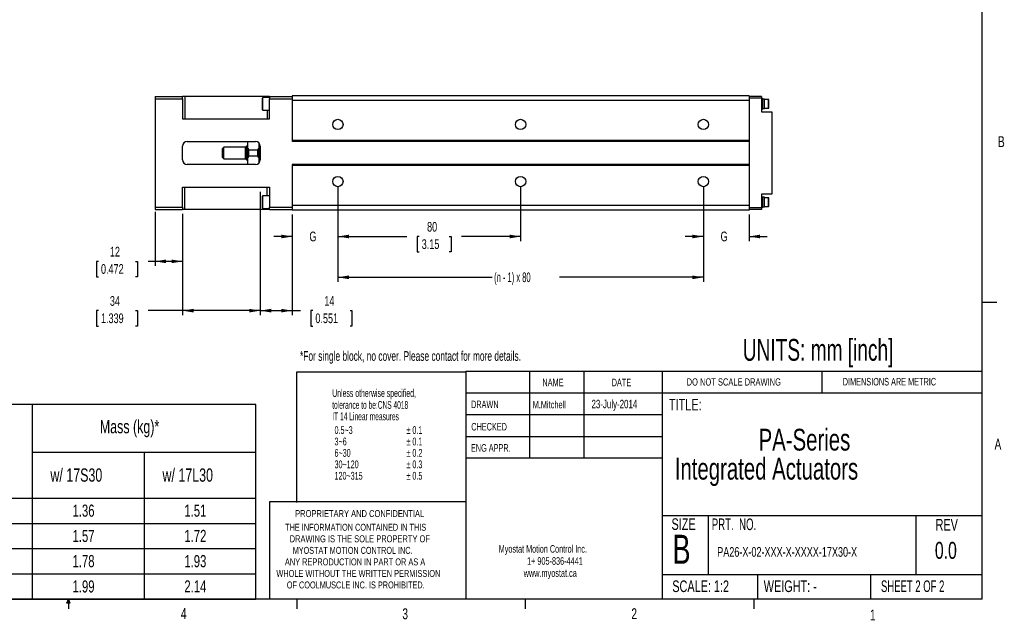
# Paper-space layout 'Layout1' of a CAD drawing. Extents: x 11 to 421, y 5 to 275.
# Tile 5 of 7: x 205 to 421, y 5 to 137. Entities that reach past the tile are written whole.
import ezdxf
from ezdxf.enums import TextEntityAlignment as Align

# ---------------------------------------------------------------- set-up
doc = ezdxf.new("R2010")
doc.units = 0
doc.layers.get('0').update_dxf_attribs({"linetype": 'CONTINUOUS'})
doc.layers.add('FORMAT', color=7, linetype='CONTINUOUS')
doc.dimstyles.new('SLDDIMSTYLE0', dxfattribs={"dimtxt": 2.116667, "dimasz": 2.4, "dimexe": 0, "dimexo": 0.0625, "dimgap": 0.529167, "dimtad": 0, "dimlfac": 2, "dimrnd": 1e-09, "dimzin": 12, "dimsah": 1, "dimcen": 0.09, "dimazin": 3, "dimtfac": 1, "dimtofl": 0, "dimtmove": 0, "dimatfit": 3})
doc.dimstyles.new('SLDDIMSTYLE1', dxfattribs={"dimtxt": 2.116667, "dimasz": 2.4, "dimexe": 0, "dimexo": 0.0625, "dimgap": 0.529167, "dimtad": 0, "dimlfac": 2, "dimrnd": 1e-09, "dimzin": 12, "dimsah": 1, "dimcen": 0.09, "dimazin": 3, "dimtfac": 1, "dimtmove": 0, "dimatfit": 3})

# ---------------------------------------------------------------- blocks, each defined once
blk = doc.blocks.new('SW_NOTE_4')
at = {"color": 0, "linetype": 'CONTINUOUS'}
for s, width, p in [('Myostat Motion Control Inc.', 0.661111, (0, 0)), ('1+ 905-836-4441', 0.7, (6.2, -2.65)), ('www.myostat.ca', 0.7, (5.47, -5.3))]:
    blk.add_text(s, height=1.651, dxfattribs=dict(at, width=width)).set_placement(p, align=Align.BOTTOM_LEFT)
blk = doc.blocks.new('SW_NOTE_5')
at = {"color": 0, "linetype": 'CONTINUOUS'}
for s, width, p in [('THE INFORMATION CONTAINED IN THIS', 0.657576, (0, 0)), ('DRAWING IS THE SOLE PROPERTY OF', 0.643548, (1, -2.52)), ('MYOSTAT MOTION CONTROL INC. ', 0.65, (1.67, -5.05)), ('ANY REPRODUCTION IN PART OR AS A', 0.634375, (-0.04, -7.57)), ('WHOLE WITHOUT THE WRITTEN PERMISSION', 0.661111, (-1.91, -10.1)), ('OF COOLMUSCLE INC. IS PROHIBITED.', 0.657576, (0.37, -12.62))]:
    blk.add_text(s, height=1.524, dxfattribs=dict(at, width=width)).set_placement(p, align=Align.BOTTOM_LEFT)
blk = doc.blocks.new('SW_NOTE_6')
at = {"color": 0, "linetype": 'CONTINUOUS', "width": 0.7}
for s, height, p in [('PA-Series', 4.763, (0, 0)), ('Integrated Actuators', 4.7625, (-18.35, -6.35))]:
    blk.add_text(s, height=height, dxfattribs=at).set_placement(p, align=Align.BOTTOM_LEFT)
blk = doc.blocks.new('SW_TABLEANNOTATION_3')
at = {"color": 0, "linetype": 'CONTINUOUS'}
for p, q in [((241.04, 0), (0, 0)), ((192.1, 0), (192.1, -42.56)), ((241.04, -42.56), (241.04, 0)), ((192.1, -10.4), (241.04, -10.4)), ((216.57, -10.4), (216.57, -42.56)), ((0, -20.46), (241.04, -20.46)), ((0, -25.98), (241.04, -25.98)), ((0, -31.51), (241.04, -31.51)), ((0, -37.03), (241.04, -37.03)), ((0, -42.56), (241.04, -42.56))]:
    blk.add_line(p, q, dxfattribs=at)
at = {"color": 0, "linetype": 'CONTINUOUS', "width": 0.7}
for s, height, p in [('Mass (kg)*', 2.91, (206.89, -7.14)), ('w/ 17S30', 2.91, (196.07, -17.73)), ('w/ 17L30', 2.91, (220.61, -17.73)), ('1.36', 2.646, (200.91, -25.31)), ('1.51', 2.646, (225.39, -25.31)), ('1.57', 2.646, (200.91, -30.84)), ('1.72', 2.646, (225.39, -30.84)), ('1.78', 2.646, (200.91, -36.36)), ('1.93', 2.646, (225.39, -36.36)), ('1.99', 2.646, (200.91, -41.89)), ('2.14', 2.646, (225.39, -41.89))]:
    blk.add_text(s, height=height, dxfattribs=at).set_placement(p, align=Align.BOTTOM_LEFT)
blk = doc.blocks.new('_D_77')
at = {"color": 7, "linetype": 'CONTINUOUS'}
for p, q in [((274.91, 100.34), (274.91, 88.31)), ((314.91, 100.34), (314.91, 88.31)), ((274.91, 89.31), (289.99, 89.31)), ((292.72, 89.31), (292.29, 89.31)), ((292.29, 89.31), (292.29, 85.95)), ((299.27, 89.31), (299.7, 89.31)), ((299.7, 89.31), (299.7, 85.95)), ((314.91, 89.31), (302, 89.31)), ((292.29, 85.95), (292.72, 85.95)), ((299.7, 85.95), (299.27, 85.95))]:
    blk.add_line(p, q, dxfattribs=at)
for points in [[(274.91, 89.31), (277.31, 88.91), (277.31, 89.71)], [(314.91, 89.31), (312.51, 89.71), (312.51, 88.91)]]:
    blk.add_solid(points, dxfattribs=at)
at = {"color": 7, "linetype": 'CONTINUOUS', "width": 0.7}
for s, p in [('80', (294.43, 89.74, 38.83)), ('3.15', (293.26, 85.95, 38.83))]:
    blk.add_text(s, height=2.117, dxfattribs=at).set_placement(p, align=Align.BOTTOM_LEFT)
blk = doc.blocks.new('_D_78')
at = {"color": 7, "linetype": 'CONTINUOUS'}
for p, q in [((274.91, 100.34), (274.91, 79.38)), ((354.91, 100.34), (354.91, 79.38)), ((274.91, 80.38), (308.7, 80.38)), ((354.91, 80.38), (323.44, 80.38))]:
    blk.add_line(p, q, dxfattribs=at)
for points in [[(274.91, 80.38), (277.31, 79.98), (277.31, 80.78)], [(354.91, 80.38), (352.51, 80.78), (352.51, 79.98)]]:
    blk.add_solid(points, dxfattribs=at)
at = {"color": 7, "linetype": 'CONTINUOUS', "width": 0.583333}
blk.add_text('(n - 1) x 80', height=2.1167, dxfattribs=at).set_placement((309.11, 78.7, 38.83), align=Align.BOTTOM_LEFT)
blk = doc.blocks.new('_D_79')
at = {"color": 7, "linetype": 'CONTINUOUS'}
for p, q in [((354.91, 100.34), (354.91, 88.31)), ((364.91, 94.09), (364.91, 88.31)), ((354.91, 89.31), (350.91, 89.31)), ((364.91, 89.31), (368.91, 89.31))]:
    blk.add_line(p, q, dxfattribs=at)
for points in [[(354.91, 89.31), (352.51, 89.71), (352.51, 88.91)], [(364.91, 89.31), (367.31, 88.91), (367.31, 89.71)]]:
    blk.add_solid(points, dxfattribs=at)
at = {"color": 7, "linetype": 'CONTINUOUS', "width": 0.7}
blk.add_text('G', height=2.12, dxfattribs=at).set_placement((358.68, 87.63, 38.83), align=Align.BOTTOM_LEFT)
blk = doc.blocks.new('_D_80')
at = {"color": 7, "linetype": 'CONTINUOUS'}
for p, q in [((274.91, 100.34), (274.91, 88.31)), ((264.91, 94.09), (264.91, 88.31)), ((264.91, 89.31), (260.91, 89.31)), ((274.91, 89.31), (278.91, 89.31))]:
    blk.add_line(p, q, dxfattribs=at)
for points in [[(264.91, 89.31), (262.51, 89.71), (262.51, 88.91)], [(274.91, 89.31), (277.31, 88.91), (277.31, 89.71)]]:
    blk.add_solid(points, dxfattribs=at)
at = {"color": 7, "linetype": 'CONTINUOUS', "width": 0.7}
blk.add_text('G', height=2.12, dxfattribs=at).set_placement((268.68, 87.63, 38.83), align=Align.BOTTOM_LEFT)
blk = doc.blocks.new('_D_81')
at = {"color": 7, "linetype": 'CONTINUOUS'}
for p, q in [((257.91, 99.09), (257.91, 72.09)), ((264.91, 94.09), (264.91, 72.09)), ((257.91, 73.09), (264.91, 73.09)), ((264.91, 73.09), (266.72, 73.09)), ((269.45, 73.09), (269.02, 73.09)), ((269.02, 73.09), (269.02, 69.72)), ((277.56, 73.09), (277.99, 73.09)), ((277.99, 73.09), (277.99, 69.72)), ((269.02, 69.72), (269.45, 69.72)), ((277.99, 69.72), (277.56, 69.72))]:
    blk.add_line(p, q, dxfattribs=at)
for points in [[(257.91, 73.09), (260.31, 72.69), (260.31, 73.49)], [(264.91, 73.09), (262.51, 73.49), (262.51, 72.69)]]:
    blk.add_solid(points, dxfattribs=at)
at = {"color": 7, "linetype": 'CONTINUOUS', "width": 0.7}
for s, p in [('14', (271.94, 73.51, 38.83)), ('0.551', (269.98, 69.72, 38.83))]:
    blk.add_text(s, height=2.117, dxfattribs=at).set_placement(p, align=Align.BOTTOM_LEFT)
blk = doc.blocks.new('_D_82')
at = {"color": 7, "linetype": 'CONTINUOUS'}
for p, q in [((257.91, 99.09), (257.91, 72.09)), ((240.91, 94.24), (240.91, 72.09)), ((222.51, 73.09), (222.08, 73.09)), ((222.08, 73.09), (222.08, 69.72)), ((230.62, 73.09), (231.05, 73.09)), ((231.05, 73.09), (231.05, 69.72)), ((240.91, 73.09), (233.35, 73.09)), ((257.91, 73.09), (240.91, 73.09)), ((222.08, 69.72), (222.51, 69.72)), ((231.05, 69.72), (230.62, 69.72))]:
    blk.add_line(p, q, dxfattribs=at)
for points in [[(240.91, 73.09), (243.31, 72.69), (243.31, 73.49)], [(257.91, 73.09), (255.51, 73.49), (255.51, 72.69)]]:
    blk.add_solid(points, dxfattribs=at)
at = {"color": 7, "linetype": 'CONTINUOUS', "width": 0.7}
for s, p in [('34', (225, 73.51, 38.83)), ('1.339', (223.05, 69.72, 38.83))]:
    blk.add_text(s, height=2.117, dxfattribs=at).set_placement(p, align=Align.BOTTOM_LEFT)
blk = doc.blocks.new('_D_83')
at = {"color": 7, "linetype": 'CONTINUOUS'}
for p, q in [((234.91, 94.74), (234.91, 82.87)), ((240.91, 94.24), (240.91, 82.87)), ((222.51, 83.87), (222.08, 83.87)), ((222.08, 83.87), (222.08, 80.51)), ((230.62, 83.87), (231.05, 83.87)), ((231.05, 83.87), (231.05, 80.51)), ((234.91, 83.87), (233.35, 83.87)), ((240.91, 83.87), (234.91, 83.87)), ((222.08, 80.51), (222.51, 80.51)), ((231.05, 80.51), (230.62, 80.51))]:
    blk.add_line(p, q, dxfattribs=at)
for points in [[(234.91, 83.87), (237.31, 83.47), (237.31, 84.27)], [(240.91, 83.87), (238.51, 84.27), (238.51, 83.47)]]:
    blk.add_solid(points, dxfattribs=at)
at = {"color": 7, "linetype": 'CONTINUOUS', "width": 0.7}
for s, p in [('12', (225, 84.3, 38.83)), ('0.472', (223.05, 80.51, 38.83))]:
    blk.add_text(s, height=2.117, dxfattribs=at).set_placement(p, align=Align.BOTTOM_LEFT)

psp = doc.layouts.get("Layout1")

# ---------------------------------------------------------------- linework, layer by layer
at = {"color": 7, "linetype": 'CONTINUOUS'}
for p, q in [((415.9568, 9.9587), (415.9568, 270.3087)), ((234.906, 119.9352), (240.906, 119.9352)), ((234.906, 119.9352), (234.906, 119.4352)), ((234.906, 119.4352), (240.906, 119.4352)), ((234.906, 119.4352), (234.906, 95.7352)), ((240.906, 119.4352), (240.906, 119.9352)), ((241.406, 119.9352), (240.906, 119.9352)), ((240.906, 119.4352), (240.906, 115.0852)), ((241.406, 119.9352), (241.406, 115.0852)), ((259.406, 119.9352), (241.406, 119.9352)), ((258.406, 117.0602), (258.406, 119.6102)), ((259.906, 119.7102), (258.506, 119.7102)), ((259.906, 119.9352), (259.406, 119.9352)), ((259.906, 119.9352), (264.906, 119.9352)), ((259.906, 119.9352), (259.906, 119.4352)), ((259.906, 115.0852), (259.906, 119.4352)), ((259.906, 119.4352), (264.906, 119.4352)), ((364.906, 120.0852), (264.906, 120.0852)), ((264.906, 120.0852), (264.906, 119.0852)), ((364.906, 119.0852), (264.906, 119.0852)), ((264.906, 119.0852), (264.906, 110.3352)), ((364.906, 120.0852), (364.906, 119.0852)), ((367.656, 119.9352), (364.906, 119.9352)), ((367.656, 119.5602), (364.906, 119.5602)), ((364.906, 119.0852), (364.906, 110.3352)), ((367.656, 119.9352), (367.656, 119.5602)), ((367.656, 119.5602), (367.656, 116.5852)), ((367.906, 119.4102), (367.656, 119.4102)), ((367.906, 117.2602), (367.906, 119.4102)), ((368.256, 119.3852), (367.906, 119.3852)), ((368.256, 117.2852), (368.256, 119.3852)), ((369.156, 119.2852), (368.256, 119.2852)), ((369.256, 117.4852), (369.256, 119.1852)), ((258.506, 116.9602), (259.906, 116.9602)), ((367.656, 117.2602), (367.906, 117.2602)), ((367.656, 116.5852), (369.906, 116.5852)), ((367.906, 117.2852), (368.256, 117.2852)), ((368.256, 117.3852), (369.156, 117.3852)), ((369.906, 116.5852), (369.906, 98.5852)), ((240.906, 115.0852), (259.906, 115.0852)), ((241.906, 110.0852), (256.906, 110.0852)), ((255.156, 110.0852), (255.156, 108.6132)), ((364.906, 110.3352), (264.906, 110.3352)), ((264.906, 110.3352), (264.906, 110.0852)), ((364.906, 110.0852), (264.906, 110.0852)), ((364.906, 110.3352), (364.906, 110.0852)), ((364.906, 110.0852), (364.906, 105.0852)), ((240.906, 106.0852), (240.906, 109.0852)), ((249.906, 108.8352), (249.656, 108.5852)), ((249.656, 106.5852), (249.656, 108.5852)), ((254.656, 108.8352), (249.906, 108.8352)), ((249.906, 106.3352), (249.906, 108.8352)), ((254.906, 109.0852), (254.656, 108.8352)), ((254.656, 106.3352), (254.656, 108.8352)), ((255.156, 109.0852), (254.906, 109.0852)), ((254.906, 106.0852), (254.906, 109.0852)), ((255.156, 106.5572), (255.156, 108.6132)), ((255.156, 108.6132), (255.406, 108.2677)), ((255.406, 106.9028), (255.406, 108.2677)), ((255.406, 108.2677), (257.406, 108.2677)), ((257.406, 106.9028), (257.406, 108.2677)), ((257.656, 108.6132), (257.656, 109.7467)), ((257.656, 106.5572), (257.656, 108.6132)), ((257.906, 109.0852), (257.906, 106.0852)), ((249.656, 106.5852), (249.906, 106.3352)), ((249.906, 106.3352), (254.656, 106.3352)), ((254.656, 106.3352), (254.906, 106.0852)), ((254.906, 106.0852), (255.156, 106.0852)), ((255.156, 106.5572), (255.156, 105.0852)), ((257.406, 106.9028), (255.406, 106.9028)), ((257.656, 106.5572), (257.406, 106.9028)), ((257.656, 105.4238), (257.656, 106.5572)), ((256.906, 105.0852), (241.906, 105.0852)), ((364.906, 105.0852), (264.906, 105.0852)), ((264.906, 105.0852), (264.906, 104.8352)), ((364.906, 104.8352), (264.906, 104.8352)), ((264.906, 104.8352), (264.906, 96.0852)), ((364.906, 105.0852), (364.906, 104.8352)), ((364.906, 104.8352), (364.906, 96.0852)), ((240.906, 100.0852), (259.906, 100.0852)), ((240.906, 95.7352), (240.906, 100.0852)), ((241.406, 95.2352), (241.406, 100.0852)), ((259.906, 100.0852), (259.906, 95.7352)), ((258.406, 95.5602), (258.406, 98.1102)), ((259.906, 98.2102), (258.506, 98.2102)), ((369.906, 98.5852), (367.656, 98.5852)), ((367.656, 98.5852), (367.656, 95.6102)), ((367.906, 97.9102), (367.656, 97.9102)), ((367.906, 95.7602), (367.906, 97.9102)), ((368.256, 97.8852), (367.906, 97.8852)), ((368.256, 95.7852), (368.256, 97.8852)), ((369.156, 97.7852), (368.256, 97.7852)), ((369.256, 95.9852), (369.256, 97.6852)), ((234.906, 95.7352), (240.906, 95.7352)), ((234.906, 95.7352), (234.906, 95.2352)), ((234.906, 95.2352), (240.906, 95.2352)), ((240.906, 95.7352), (240.906, 95.2352)), ((241.406, 95.2352), (240.906, 95.2352)), ((259.406, 95.2352), (241.406, 95.2352)), ((258.506, 95.4602), (259.906, 95.4602)), ((259.906, 95.2352), (259.406, 95.2352)), ((259.906, 95.7352), (264.906, 95.7352)), ((259.906, 95.2352), (259.906, 95.7352)), ((259.906, 95.2352), (264.906, 95.2352)), ((364.906, 96.0852), (264.906, 96.0852)), ((264.906, 96.0852), (264.906, 95.0852)), ((364.906, 95.0852), (264.906, 95.0852)), ((364.906, 96.0852), (364.906, 95.0852)), ((367.656, 95.6102), (364.906, 95.6102)), ((367.656, 95.2352), (364.906, 95.2352)), ((367.656, 95.7602), (367.906, 95.7602)), ((367.656, 95.6102), (367.656, 95.2352)), ((367.906, 95.7852), (368.256, 95.7852)), ((368.256, 95.8852), (369.156, 95.8852)), ((415.9568, 74.9374), (419.1318, 74.9374)), ((302.9194, 59.8531), (415.9568, 59.8531)), ((302.9194, 59.8531), (302.9194, 9.9587)), ((316.8169, 59.8531), (316.8169, 40.8031)), ((328.7175, 59.8531), (328.7175, 40.8031)), ((345.8853, 59.8531), (345.8853, 9.9587)), ((380.921, 55.0906), (380.921, 59.8531)), ((302.9194, 55.0906), (415.9568, 55.0906)), ((302.9194, 50.3281), (345.8853, 50.3281)), ((302.9194, 45.5656), (345.8853, 45.5656)), ((345.8853, 40.8031), (302.9194, 40.8031)), ((259.9535, 31.2781), (259.9535, 9.9587)), ((302.9194, 31.2781), (259.9535, 31.2781)), ((345.8853, 28.2432), (415.9568, 28.2432)), ((355.9321, 28.2432), (355.9321, 15.366)), ((401.4296, 28.2432), (401.4296, 15.366)), ((345.8853, 15.366), (415.9568, 15.366)), ((366.793, 15.366), (366.793, 9.9587)), ((391.4795, 15.366), (391.4795, 9.9587)), ((415.9568, 9.9587), (15.9068, 9.9587)), ((215.5889, 9.0805), (215.9254, 9.9587)), ((216.2443, 9.0805), (215.5889, 9.0805)), ((215.9254, 9.9587), (215.9254, 7.8048)), ((215.9254, 9.9587), (216.2443, 9.0805)), ((265.9317, 9.9587), (265.9317, 7.8048)), ((315.9379, 9.9587), (315.9379, 7.8048)), ((365.9442, 9.9587), (365.9442, 7.8048))]:
    psp.add_line(p, q, dxfattribs=at)
at = {"color": 8, "linetype": 'CONTINUOUS'}
for p, q in [((258.506, 116.9602), (258.506, 119.7102)), ((259.406, 119.9352), (259.406, 119.7102)), ((369.156, 117.3852), (369.156, 119.2852)), ((259.406, 116.9602), (259.406, 115.0852)), ((259.406, 98.2102), (259.406, 100.0852)), ((258.506, 95.4602), (258.506, 98.2102)), ((369.156, 95.8852), (369.156, 97.7852)), ((259.406, 95.2352), (259.406, 95.4602))]:
    psp.add_line(p, q, dxfattribs=at)
at = {"color": 7, "linetype": 'CONTINUOUS', "flags": 128}
for points in [[(257.406, 108.2677), (257.618, 108.5558), (257.656, 108.6132)], [(255.406, 106.9028), (255.194, 106.6146), (255.156, 106.5572)]]:
    psp.add_lwpolyline(points, dxfattribs=at)
at = {"color": 7, "linetype": 'CONTINUOUS'}
for centre in [(274.906, 113.8352), (314.906, 113.8352), (354.906, 113.8352), (274.906, 101.3352), (314.906, 101.3352), (354.906, 101.3352)]:
    psp.add_circle(centre, 1.125, dxfattribs=at)
for centre, radius, start, end in [((258.506, 119.6102), 0.1, 90, 180), ((369.156, 119.1852), 0.1, 360, 90), ((258.506, 117.0602), 0.1, 180, 270), ((369.156, 117.4852), 0.1, 270, 0), ((241.906, 109.0852), 1, 90, 180), ((256.906, 109.0852), 1, 0, 90), ((241.906, 106.0852), 1, 180, 270), ((256.906, 106.0852), 1, 270, 360), ((258.506, 98.1102), 0.1, 90, 180), ((369.156, 97.6852), 0.1, 360, 90), ((258.506, 95.5602), 0.1, 180, 270), ((369.156, 95.9852), 0.1, 270, 0)]:
    psp.add_arc(centre, radius, start, end, dxfattribs=at)
at = {"layer": 'FORMAT'}
for p, q in [((265.9386, 31.1238), (265.9386, 59.6988)), ((265.9386, 59.6988), (302.9263, 59.6988))]:
    psp.add_line(p, q, dxfattribs=at)

# ---------------------------------------------------------------- block references
at = {"color": 7, "linetype": 'CONTINUOUS'}
for name, p in [('SW_TABLEANNOTATION_3', (15.9068, 52.517)), ('SW_NOTE_6', (367.0019, 41.0408)), ('SW_NOTE_5', (263.3542, 24.4643)), ('SW_NOTE_4', (310.1127, 19.6351))]:
    psp.add_blockref(name, p, dxfattribs=at)

# ---------------------------------------------------------------- texts
for s, height, width, p in [('B', 2.3813, 0.7, (419.3916, 108.1592)), ('UNITS: mm [inch]', 4.7625, 0.65625, (363.5387, 60.6923)), ('*For single block, no cover. Please contact for more details.', 2.116667, 0.648361, (266.6283, 61.4713)), ('NAME', 1.651, 0.7, (319.6806, 56.0534)), ('DATE', 1.651, 0.7, (334.8453, 56.0534)), ('DO NOT SCALE DRAWING', 1.5875, 0.6475, (351.2507, 56.2122)), ('DIMENSIONS ARE METRIC', 1.651, 0.666667, (385.4163, 56.2211)), ('Unless otherwise specified,', 1.7, 0.532164, (273.6707, 53.6934)), ('tolerance to be:CNS 4018 ', 1.7, 0.508421, (273.6707, 51.0949)), ('DRAWN', 1.651, 0.7, (304.0533, 51.2532)), ('M.Mitchell', 1.5875, 0.7, (317.539, 51.2443)), ('23-July-2014', 1.852083, 0.7, (330.4229, 51.1664)), ('TITLE:', 2.54, 0.7, (347.3752, 50.4806)), ('IT 14 Linear measures', 1.7, 0.513158, (273.6707, 48.5949)), ('0.5~3', 1.7, 0.552632, (274.1707, 45.5949)), ('± 0.1', 1.7, 0.552632, (289.9207, 45.5949)), ('CHECKED', 1.651, 0.7, (304.1075, 46.3672)), ('3~6', 1.7, 0.552632, (274.1707, 43.0949)), ('± 0.1', 1.7, 0.552632, (289.9207, 43.0949)), ('ENG APPR.', 1.651, 0.7, (304.034, 41.7312)), ('A', 2.3813, 0.7, (418.6449, 41.9551)), ('6~30', 1.7, 0.552632, (274.1707, 40.5949)), ('± 0.2', 1.7, 0.552632, (289.9207, 40.5949)), ('30~120', 1.7, 0.552632, (274.1707, 38.0949)), ('± 0.3', 1.7, 0.552632, (289.9207, 38.0949)), ('120~315', 1.7, 0.552632, (274.1707, 35.5949)), ('± 0.5', 1.7, 0.552632, (289.9207, 35.5949)), ('PROPRIETARY AND CONFIDENTIAL', 1.524, 0.675, (265.5535, 27.4591)), ('SIZE', 2.54, 0.7, (347.9364, 24.3425)), ('PRT.  NO.', 2.54, 0.622222, (356.7375, 24.3069)), ('REV', 2.54, 0.7, (405.7417, 24.2077)), ('B', 6.35, 0.7, (348.1368, 15.7975)), ('0.0', 3.70417, 0.7, (405.5772, 17.6705)), ('PA26-X-02-XXX-X-XXXX-17X30-X', 2.116667, 0.7, (357.9436, 18.5981)), ('SCALE: 1:2', 2.54, 0.7, (348.1054, 10.7491)), ('WEIGHT: -', 2.54, 0.7, (368.1188, 10.7491)), ('SHEET 2 OF 2', 2.54, 0.6125, (393.7877, 10.7573)), ('4', 2.3813, 0.7, (240.5412, 4.899)), ('3', 2.3813, 0.7, (289.0208, 4.8455)), ('2', 2.3813, 0.7, (339.1483, 4.8664)), ('1', 2.3813, 0.7, (391.3712, 4.5853))]:
    psp.add_text(s, height=height, dxfattribs=dict(at, width=width)).set_placement(p, align=Align.BOTTOM_LEFT)

# ---------------------------------------------------------------- dimensions: what is measured, and where the dimension line sits
for base, p1, p2, text, dimstyle, picture, middle in [((274.906, 89.3132), (264.906, 95.0852), (274.906, 101.3352), 'G', 'SLDDIMSTYLE1', '_D_80', (269.906, 89.3132)), ((354.906, 80.3846), (274.906, 101.3352), (354.906, 101.3352), '(n - 1) x 80', 'SLDDIMSTYLE0', '_D_78', (316.0694, 80.3846)), ((364.906, 89.3132), (354.906, 101.3352), (364.906, 95.0852), 'G', 'SLDDIMSTYLE1', '_D_79', (359.906, 89.3132))]:
    dim = psp.add_linear_dim(base=base, p1=p1, p2=p2, text=text, dimstyle=dimstyle, dxfattribs=at)
    dim.commit()
    dim.dimension.update_dxf_attribs({"geometry": picture, "text_midpoint": middle, "dimtype": 160})
for base, p1, p2, picture, middle in [((314.906, 89.3132), (274.906, 101.3352), (314.906, 101.3352), '_D_77', (295.996, 89.3132)), ((257.906, 73.0852), (240.906, 95.2352), (257.906, 100.0852), '_D_82', (226.5661, 73.0852)), ((264.906, 73.0852), (257.906, 100.0852), (264.906, 95.0852), '_D_81', (273.5029, 73.0852)), ((234.906, 83.8703), (240.906, 95.2352), (234.906, 95.7352), '_D_83', (226.5661, 83.8703))]:
    dim = psp.add_linear_dim(base=base, p1=p1, p2=p2, dimstyle='SLDDIMSTYLE0', dxfattribs=at)
    dim.commit()
    dim.dimension.update_dxf_attribs({"geometry": picture, "text_midpoint": middle, "dimtype": 160})

doc.saveas('drawing.dxf')
